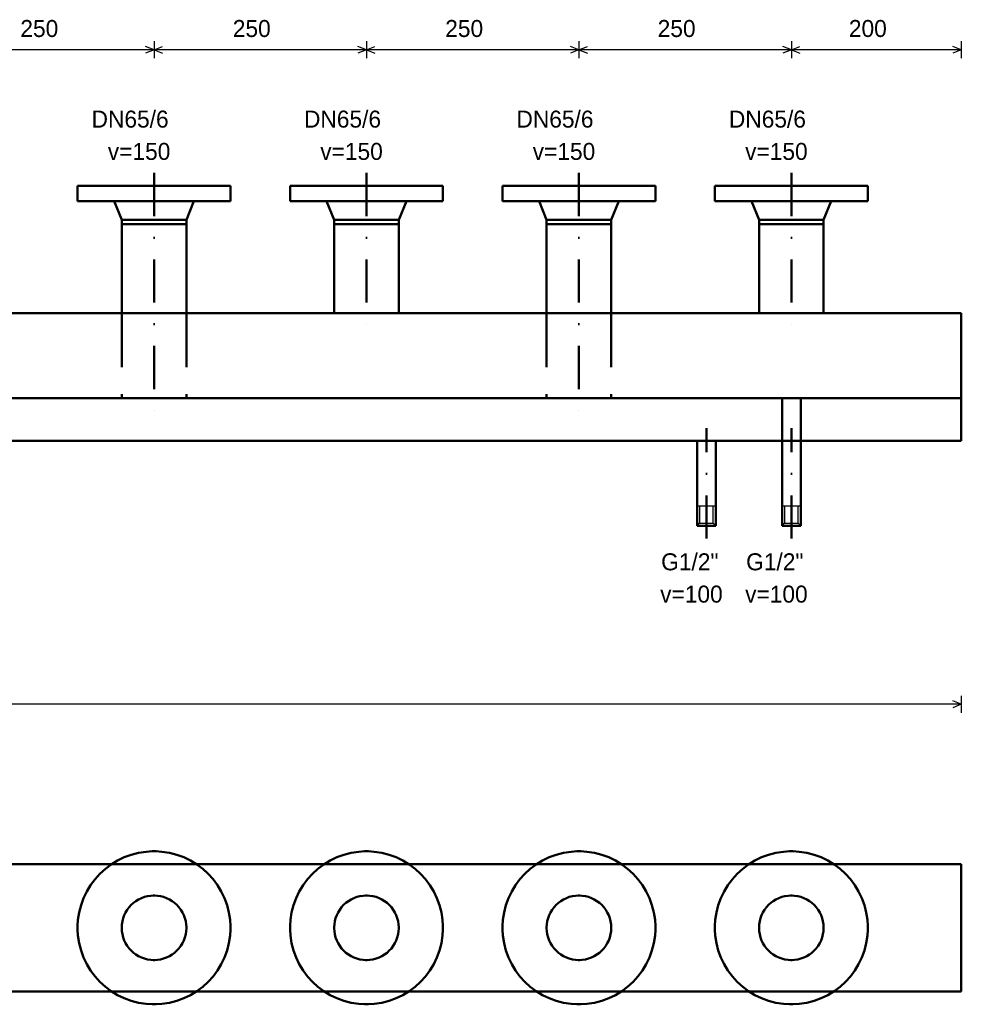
# Model space of a CAD drawing. Header units: millimetres. Extents: x -41881 to 54113, y -9946 to 101810.
# Tile 12 of 105: x -7623 to -6515, y -2624 to -1466. Entities that reach past the tile are written whole.
import ezdxf

# ---------------------------------------------------------------- set-up
doc = ezdxf.new("R2010")
doc.units = ezdxf.units.MM
doc.linetypes.add('DASHED2', pattern=[9.525, 6.35, -3.175])
doc.linetypes.add('ČERCHOVANÁX2', pattern=[50.8, 25.4, -12.7, 0, -12.7])
doc.layers.add('UT-kotle', color=1, linetype='Continuous', lineweight=50)
doc.styles.get("Standard").update_dxf_attribs({"font": 'ic-simplex.shx', "width": 0.8})

msp = doc.modelspace()

# ---------------------------------------------------------------- linework, layer by layer
at = {"color": 0}
for p, q in [((-7464.9, -1490.859), (-7464.9, -1510.859)), ((-7214.9, -1490.859), (-7214.9, -1510.859)), ((-6964.9, -1490.859), (-6964.9, -1510.859)), ((-6714.9, -1490.859), (-6714.9, -1510.859)), ((-6514.9, -1490.859), (-6514.9, -1510.859)), ((-7464.9, -1500.859), (-7714.9, -1500.859)), ((-7464.9, -1500.859), (-7474.9, -1496.859)), ((-7464.9, -1500.859), (-7474.9, -1504.859)), ((-7464.9, -1500.859), (-7454.9, -1496.859)), ((-7214.9, -1500.859), (-7464.9, -1500.859)), ((-7464.9, -1500.859), (-7454.9, -1504.859)), ((-7214.9, -1500.859), (-7224.9, -1496.859)), ((-7214.9, -1500.859), (-7224.9, -1504.859)), ((-7214.9, -1500.859), (-7204.9, -1496.859)), ((-6964.9, -1500.859), (-7214.9, -1500.859)), ((-7214.9, -1500.859), (-7204.9, -1504.859)), ((-6964.9, -1500.859), (-6974.9, -1496.859)), ((-6964.9, -1500.859), (-6974.9, -1504.859)), ((-6964.9, -1500.859), (-6954.9, -1496.859)), ((-6714.9, -1500.859), (-6964.9, -1500.859)), ((-6964.9, -1500.859), (-6954.9, -1504.859)), ((-6714.9, -1500.859), (-6724.9, -1496.859)), ((-6714.9, -1500.859), (-6724.9, -1504.859)), ((-6714.9, -1500.859), (-6704.899, -1496.859)), ((-6514.9, -1500.859), (-6714.9, -1500.859)), ((-6714.9, -1500.859), (-6704.899, -1504.859)), ((-6514.9, -1500.859), (-6524.9, -1496.859)), ((-6514.9, -1500.859), (-6524.9, -1504.859)), ((-6514.9, -2270.859), (-6524.9, -2266.859)), ((-6514.9, -2260.858), (-6514.9, -2280.857)), ((-6514.9, -2270.859), (-8764.9, -2270.859)), ((-6514.9, -2270.859), (-6524.9, -2274.86))]:
    msp.add_line(p, q, dxfattribs=at)
at = {"color": 254}
for p, q in [((-6803.899, -2037.856), (-6825.899, -2037.856)), ((-6822.899, -2037.856), (-6822.899, -2057.859)), ((-6806.899, -2057.859), (-6806.899, -2037.856)), ((-6703.899, -2037.856), (-6725.899, -2037.856)), ((-6722.899, -2037.856), (-6722.899, -2057.859)), ((-6706.899, -2057.859), (-6706.899, -2037.856)), ((-6825.899, -2060.858), (-6822.899, -2057.859)), ((-6822.899, -2057.859), (-6806.899, -2057.859)), ((-6803.899, -2060.858), (-6806.899, -2057.859)), ((-6725.899, -2060.858), (-6722.899, -2057.859)), ((-6722.899, -2057.859), (-6706.899, -2057.859)), ((-6703.899, -2060.858), (-6706.899, -2057.859))]:
    msp.add_line(p, q, dxfattribs=at)
at = {"layer": 'UT-kotle', "color": 2, "linetype": 'ČERCHOVANÁX2', "ltscale": 2}
for p, q in [((-7464.9, -1645.857), (-7464.9, -1925.856)), ((-7214.9, -1645.857), (-7214.9, -1825.858)), ((-6964.9, -1645.857), (-6964.9, -1925.856)), ((-6714.9, -1645.857), (-6714.9, -1825.858)), ((-6814.9, -2075.858), (-6814.9, -1945.859)), ((-6714.9, -2075.858), (-6714.9, -1945.859))]:
    msp.add_line(p, q, dxfattribs=at)
at = {"layer": 'UT-kotle'}
for p, q in [((-7374.9, -1660.857), (-7554.9, -1660.857)), ((-7554.9, -1660.857), (-7554.9, -1678.859)), ((-7374.9, -1678.859), (-7374.9, -1660.857)), ((-7124.9, -1660.857), (-7304.9, -1660.857)), ((-7304.9, -1660.857), (-7304.9, -1678.859)), ((-7124.9, -1678.859), (-7124.9, -1660.857)), ((-6874.9, -1660.857), (-7054.9, -1660.857)), ((-7054.9, -1660.857), (-7054.9, -1678.859)), ((-6874.9, -1678.859), (-6874.9, -1660.857)), ((-6624.9, -1660.857), (-6804.9, -1660.857)), ((-6804.9, -1660.857), (-6804.9, -1678.859)), ((-6624.9, -1678.859), (-6624.9, -1660.857)), ((-7554.9, -1678.859), (-7374.9, -1678.859)), ((-7511.8, -1678.859), (-7502.9, -1700.858)), ((-7418, -1678.859), (-7426.9, -1700.858)), ((-7304.9, -1678.859), (-7124.9, -1678.859)), ((-7261.8, -1678.859), (-7252.9, -1700.858)), ((-7168, -1678.859), (-7176.9, -1700.858)), ((-7054.9, -1678.859), (-6874.9, -1678.859)), ((-7011.8, -1678.859), (-7002.9, -1700.858)), ((-6918, -1678.859), (-6926.9, -1700.858)), ((-6804.9, -1678.859), (-6624.9, -1678.859)), ((-6761.8, -1678.859), (-6752.9, -1700.858)), ((-6668, -1678.859), (-6676.9, -1700.858)), ((-7426.9, -1700.858), (-7502.9, -1700.858)), ((-7502.9, -1700.858), (-7502.9, -1810.858)), ((-7426.9, -1700.858), (-7426.9, -1810.858)), ((-7176.9, -1700.858), (-7252.9, -1700.858)), ((-7252.9, -1700.858), (-7252.9, -1810.858)), ((-7176.9, -1700.858), (-7176.9, -1810.858)), ((-6926.9, -1700.858), (-7002.9, -1700.858)), ((-7002.9, -1700.858), (-7002.9, -1810.858)), ((-6926.9, -1700.858), (-6926.9, -1810.858)), ((-6676.9, -1700.858), (-6752.9, -1700.858)), ((-6752.9, -1700.858), (-6752.9, -1810.858)), ((-6676.9, -1700.858), (-6676.9, -1810.858)), ((-7426.9, -1705.857), (-7502.9, -1705.857)), ((-7176.9, -1705.857), (-7252.9, -1705.857)), ((-6926.9, -1705.857), (-7002.9, -1705.857)), ((-6676.9, -1705.857), (-6752.9, -1705.857)), ((-6514.9, -1810.858), (-8764.9, -1810.858)), ((-6514.9, -1960.859), (-6514.9, -1810.858)), ((-6514.9, -1910.856), (-8764.9, -1910.856)), ((-6725.899, -1960.859), (-6725.899, -1910.856)), ((-6703.899, -1960.859), (-6703.899, -1910.856)), ((-8764.9, -1960.859), (-6514.9, -1960.859)), ((-6803.899, -1960.859), (-6825.899, -1960.859)), ((-6825.899, -1960.859), (-6825.899, -2060.858)), ((-6825.899, -1960.859), (-6825.899, -2060.858)), ((-6803.899, -1960.859), (-6825.899, -1960.859)), ((-6803.899, -2060.858), (-6803.899, -1960.859)), ((-6803.899, -2060.858), (-6803.899, -1960.859)), ((-6703.899, -1960.859), (-6725.899, -1960.859)), ((-6725.899, -1960.859), (-6725.899, -2060.858)), ((-6725.899, -1960.859), (-6725.899, -2060.858)), ((-6703.899, -1960.859), (-6725.899, -1960.859)), ((-6703.899, -2060.858), (-6703.899, -1960.859)), ((-6703.899, -2060.858), (-6703.899, -1960.859)), ((-6825.899, -2060.858), (-6803.899, -2060.858)), ((-6825.899, -2060.858), (-6803.899, -2060.858)), ((-6725.899, -2060.858), (-6703.899, -2060.858)), ((-6725.899, -2060.858), (-6703.899, -2060.858)), ((-7467.2, -2443.818), (-7474.1, -2444.283)), ((-7464.9, -2443.818), (-7467.2, -2443.818)), ((-7462.6, -2443.818), (-7464.9, -2443.818)), ((-7455.7, -2444.283), (-7462.6, -2443.818)), ((-7217.2, -2443.818), (-7224.1, -2444.283)), ((-7214.9, -2443.818), (-7217.2, -2443.818)), ((-7212.6, -2443.818), (-7214.9, -2443.818)), ((-7205.7, -2444.283), (-7212.6, -2443.818)), ((-6967.2, -2443.818), (-6974.1, -2444.283)), ((-6964.9, -2443.818), (-6967.2, -2443.818)), ((-6962.6, -2443.818), (-6964.9, -2443.818)), ((-6955.7, -2444.283), (-6962.6, -2443.818)), ((-6717.2, -2443.818), (-6724.1, -2444.283)), ((-6714.9, -2443.818), (-6717.2, -2443.818)), ((-6712.6, -2443.818), (-6714.9, -2443.818)), ((-6705.7, -2444.283), (-6712.6, -2443.818)), ((-7507.8, -2454.68), (-7515.22, -2459.189)), ((-7499.93, -2450.89), (-7507.8, -2454.68)), ((-7491.66, -2447.864), (-7499.93, -2450.89)), ((-7483.04, -2445.646), (-7491.66, -2447.864)), ((-7474.1, -2444.283), (-7483.04, -2445.646)), ((-7446.76, -2445.646), (-7455.7, -2444.283)), ((-7438.13, -2447.864), (-7446.76, -2445.646)), ((-7429.87, -2450.89), (-7438.13, -2447.864)), ((-7422, -2454.68), (-7429.87, -2450.89)), ((-7414.58, -2459.189), (-7422, -2454.68)), ((-7257.8, -2454.68), (-7265.22, -2459.189)), ((-7249.93, -2450.89), (-7257.8, -2454.68)), ((-7241.66, -2447.864), (-7249.93, -2450.89)), ((-7233.04, -2445.646), (-7241.66, -2447.864)), ((-7224.1, -2444.283), (-7233.04, -2445.646)), ((-7196.76, -2445.646), (-7205.7, -2444.283)), ((-7188.13, -2447.864), (-7196.76, -2445.646)), ((-7179.87, -2450.89), (-7188.13, -2447.864)), ((-7172, -2454.68), (-7179.87, -2450.89)), ((-7164.58, -2459.189), (-7172, -2454.68)), ((-7007.8, -2454.68), (-7015.22, -2459.189)), ((-6999.93, -2450.89), (-7007.8, -2454.68)), ((-6991.66, -2447.864), (-6999.93, -2450.89)), ((-6983.04, -2445.646), (-6991.66, -2447.864)), ((-6974.1, -2444.283), (-6983.04, -2445.646)), ((-6946.76, -2445.646), (-6955.7, -2444.283)), ((-6938.13, -2447.864), (-6946.76, -2445.646)), ((-6929.87, -2450.89), (-6938.13, -2447.864)), ((-6922, -2454.68), (-6929.87, -2450.89)), ((-6914.58, -2459.189), (-6922, -2454.68)), ((-6757.8, -2454.68), (-6765.22, -2459.189)), ((-6749.93, -2450.89), (-6757.8, -2454.68)), ((-6741.66, -2447.864), (-6749.93, -2450.89)), ((-6733.04, -2445.646), (-6741.66, -2447.864)), ((-6724.1, -2444.283), (-6733.04, -2445.646)), ((-6696.76, -2445.646), (-6705.7, -2444.283)), ((-6688.13, -2447.864), (-6696.76, -2445.646)), ((-6679.87, -2450.89), (-6688.13, -2447.864)), ((-6672, -2454.68), (-6679.87, -2450.89)), ((-6664.58, -2459.189), (-6672, -2454.68)), ((-8764.9, -2458.818), (-6514.9, -2458.818)), ((-7522.15, -2464.369), (-7528.54, -2470.179)), ((-7515.22, -2459.189), (-7522.15, -2464.369)), ((-7407.65, -2464.369), (-7414.58, -2459.189)), ((-7401.26, -2470.179), (-7407.65, -2464.369)), ((-7272.15, -2464.369), (-7278.54, -2470.179)), ((-7265.22, -2459.189), (-7272.15, -2464.369)), ((-7157.65, -2464.369), (-7164.58, -2459.189)), ((-7151.26, -2470.179), (-7157.65, -2464.369)), ((-7022.15, -2464.369), (-7028.54, -2470.179)), ((-7015.22, -2459.189), (-7022.15, -2464.369)), ((-6907.65, -2464.369), (-6914.58, -2459.189)), ((-6901.26, -2470.179), (-6907.65, -2464.369)), ((-6772.15, -2464.369), (-6778.54, -2470.179)), ((-6765.22, -2459.189), (-6772.15, -2464.369)), ((-6657.65, -2464.369), (-6664.58, -2459.189)), ((-6651.26, -2470.179), (-6657.65, -2464.369)), ((-6514.9, -2458.818), (-6514.9, -2608.82)), ((-6514.9, -2608.82), (-6514.9, -2458.818)), ((-7534.35, -2476.57), (-7539.53, -2483.498)), ((-7528.54, -2470.179), (-7534.35, -2476.57)), ((-7395.45, -2476.57), (-7401.26, -2470.179)), ((-7390.27, -2483.498), (-7395.45, -2476.57)), ((-7284.35, -2476.57), (-7289.53, -2483.498)), ((-7278.54, -2470.179), (-7284.35, -2476.57)), ((-7145.45, -2476.57), (-7151.26, -2470.179)), ((-7140.27, -2483.498), (-7145.45, -2476.57)), ((-7034.35, -2476.57), (-7039.53, -2483.498)), ((-7028.54, -2470.179), (-7034.35, -2476.57)), ((-6895.45, -2476.57), (-6901.26, -2470.179)), ((-6890.27, -2483.498), (-6895.45, -2476.57)), ((-6784.35, -2476.57), (-6789.53, -2483.498)), ((-6778.54, -2470.179), (-6784.35, -2476.57)), ((-6645.45, -2476.57), (-6651.26, -2470.179)), ((-6640.27, -2483.498), (-6645.45, -2476.57)), ((-7539.53, -2483.498), (-7544.04, -2490.918)), ((-7385.76, -2490.918), (-7390.27, -2483.498)), ((-7289.53, -2483.498), (-7294.04, -2490.918)), ((-7135.76, -2490.918), (-7140.27, -2483.498)), ((-7039.53, -2483.498), (-7044.04, -2490.918)), ((-6885.76, -2490.918), (-6890.27, -2483.498)), ((-6789.53, -2483.498), (-6794.04, -2490.918)), ((-6635.76, -2490.918), (-6640.27, -2483.498)), ((-7547.83, -2498.786), (-7550.85, -2507.055)), ((-7544.04, -2490.918), (-7547.83, -2498.786)), ((-7483.01, -2500.405), (-7486.14, -2502.308)), ((-7479.69, -2498.805), (-7483.01, -2500.405)), ((-7476.2, -2497.526), (-7479.69, -2498.805)), ((-7472.56, -2496.59), (-7476.2, -2497.526)), ((-7468.78, -2496.014), (-7472.56, -2496.59)), ((-7465.87, -2495.819), (-7468.78, -2496.014)), ((-7464.9, -2495.819), (-7465.87, -2495.819)), ((-7463.93, -2495.819), (-7464.9, -2495.819)), ((-7461.02, -2496.014), (-7463.93, -2495.819)), ((-7457.24, -2496.59), (-7461.02, -2496.014)), ((-7453.6, -2497.526), (-7457.24, -2496.59)), ((-7450.11, -2498.805), (-7453.6, -2497.526)), ((-7446.78, -2500.405), (-7450.11, -2498.805)), ((-7443.65, -2502.308), (-7446.78, -2500.405)), ((-7381.97, -2498.786), (-7385.76, -2490.918)), ((-7378.95, -2507.055), (-7381.97, -2498.786)), ((-7297.83, -2498.786), (-7300.85, -2507.055)), ((-7294.04, -2490.918), (-7297.83, -2498.786)), ((-7233.01, -2500.405), (-7236.14, -2502.308)), ((-7229.69, -2498.805), (-7233.01, -2500.405)), ((-7226.2, -2497.526), (-7229.69, -2498.805)), ((-7222.56, -2496.59), (-7226.2, -2497.526)), ((-7218.78, -2496.014), (-7222.56, -2496.59)), ((-7215.87, -2495.819), (-7218.78, -2496.014)), ((-7214.9, -2495.819), (-7215.87, -2495.819)), ((-7213.93, -2495.819), (-7214.9, -2495.819)), ((-7211.02, -2496.014), (-7213.93, -2495.819)), ((-7207.24, -2496.59), (-7211.02, -2496.014)), ((-7203.6, -2497.526), (-7207.24, -2496.59)), ((-7200.11, -2498.805), (-7203.6, -2497.526)), ((-7196.78, -2500.405), (-7200.11, -2498.805)), ((-7193.65, -2502.308), (-7196.78, -2500.405)), ((-7131.97, -2498.786), (-7135.76, -2490.918)), ((-7128.95, -2507.055), (-7131.97, -2498.786)), ((-7047.83, -2498.786), (-7050.85, -2507.055)), ((-7044.04, -2490.918), (-7047.83, -2498.786)), ((-6983.01, -2500.405), (-6986.14, -2502.308)), ((-6979.69, -2498.805), (-6983.01, -2500.405)), ((-6976.2, -2497.526), (-6979.69, -2498.805)), ((-6972.56, -2496.59), (-6976.2, -2497.526)), ((-6968.78, -2496.014), (-6972.56, -2496.59)), ((-6965.87, -2495.819), (-6968.78, -2496.014)), ((-6964.9, -2495.819), (-6965.87, -2495.819)), ((-6963.93, -2495.819), (-6964.9, -2495.819)), ((-6961.02, -2496.014), (-6963.93, -2495.819)), ((-6957.24, -2496.59), (-6961.02, -2496.014)), ((-6953.6, -2497.526), (-6957.24, -2496.59)), ((-6950.11, -2498.805), (-6953.6, -2497.526)), ((-6946.78, -2500.405), (-6950.11, -2498.805)), ((-6943.65, -2502.308), (-6946.78, -2500.405)), ((-6881.97, -2498.786), (-6885.76, -2490.918)), ((-6878.95, -2507.055), (-6881.97, -2498.786)), ((-6797.83, -2498.786), (-6800.85, -2507.055)), ((-6794.04, -2490.918), (-6797.83, -2498.786)), ((-6733.01, -2500.405), (-6736.14, -2502.308)), ((-6729.69, -2498.805), (-6733.01, -2500.405)), ((-6726.2, -2497.526), (-6729.69, -2498.805)), ((-6722.56, -2496.59), (-6726.2, -2497.526)), ((-6718.78, -2496.014), (-6722.56, -2496.59)), ((-6715.87, -2495.819), (-6718.78, -2496.014)), ((-6714.9, -2495.819), (-6715.87, -2495.819)), ((-6713.93, -2495.819), (-6714.9, -2495.819)), ((-6711.02, -2496.014), (-6713.93, -2495.819)), ((-6707.24, -2496.59), (-6711.02, -2496.014)), ((-6703.6, -2497.526), (-6707.24, -2496.59)), ((-6700.11, -2498.805), (-6703.6, -2497.526)), ((-6696.78, -2500.405), (-6700.11, -2498.805)), ((-6693.65, -2502.308), (-6696.78, -2500.405)), ((-6631.97, -2498.786), (-6635.76, -2490.918)), ((-6628.95, -2507.055), (-6631.97, -2498.786)), ((-7550.85, -2507.055), (-7553.07, -2515.679)), ((-7496.41, -2512.571), (-7498.31, -2515.705)), ((-7494.22, -2509.646), (-7496.41, -2512.571)), ((-7491.77, -2506.947), (-7494.22, -2509.646)), ((-7489.07, -2504.495), (-7491.77, -2506.947)), ((-7486.14, -2502.308), (-7489.07, -2504.495)), ((-7440.73, -2504.495), (-7443.65, -2502.308)), ((-7438.03, -2506.947), (-7440.73, -2504.495)), ((-7435.58, -2509.646), (-7438.03, -2506.947)), ((-7433.39, -2512.571), (-7435.58, -2509.646)), ((-7431.48, -2515.705), (-7433.39, -2512.571)), ((-7376.73, -2515.679), (-7378.95, -2507.055)), ((-7300.85, -2507.055), (-7303.07, -2515.679)), ((-7246.41, -2512.571), (-7248.31, -2515.705)), ((-7244.22, -2509.646), (-7246.41, -2512.571)), ((-7241.77, -2506.947), (-7244.22, -2509.646)), ((-7239.07, -2504.495), (-7241.77, -2506.947)), ((-7236.14, -2502.308), (-7239.07, -2504.495)), ((-7190.73, -2504.495), (-7193.65, -2502.308)), ((-7188.03, -2506.947), (-7190.73, -2504.495)), ((-7185.58, -2509.646), (-7188.03, -2506.947)), ((-7183.39, -2512.571), (-7185.58, -2509.646)), ((-7181.48, -2515.705), (-7183.39, -2512.571)), ((-7126.73, -2515.679), (-7128.95, -2507.055)), ((-7050.85, -2507.055), (-7053.07, -2515.679)), ((-6996.41, -2512.571), (-6998.31, -2515.705)), ((-6994.22, -2509.646), (-6996.41, -2512.571)), ((-6991.77, -2506.947), (-6994.22, -2509.646)), ((-6989.07, -2504.495), (-6991.77, -2506.947)), ((-6986.14, -2502.308), (-6989.07, -2504.495)), ((-6940.73, -2504.495), (-6943.65, -2502.308)), ((-6938.03, -2506.947), (-6940.73, -2504.495)), ((-6935.58, -2509.646), (-6938.03, -2506.947)), ((-6933.39, -2512.571), (-6935.58, -2509.646)), ((-6931.48, -2515.705), (-6933.39, -2512.571)), ((-6876.73, -2515.679), (-6878.95, -2507.055)), ((-6800.85, -2507.055), (-6803.07, -2515.679)), ((-6746.41, -2512.571), (-6748.31, -2515.705)), ((-6744.22, -2509.646), (-6746.41, -2512.571)), ((-6741.77, -2506.947), (-6744.22, -2509.646)), ((-6739.07, -2504.495), (-6741.77, -2506.947)), ((-6736.14, -2502.308), (-6739.07, -2504.495)), ((-6690.73, -2504.495), (-6693.65, -2502.308)), ((-6688.03, -2506.947), (-6690.73, -2504.495)), ((-6685.58, -2509.646), (-6688.03, -2506.947)), ((-6683.39, -2512.571), (-6685.58, -2509.646)), ((-6681.48, -2515.705), (-6683.39, -2512.571)), ((-6626.73, -2515.679), (-6628.95, -2507.055)), ((-7554.43, -2524.616), (-7554.9, -2531.517)), ((-7553.07, -2515.679), (-7554.43, -2524.616)), ((-7501.19, -2522.518), (-7502.13, -2526.159)), ((-7499.91, -2519.026), (-7501.19, -2522.518)), ((-7498.31, -2515.705), (-7499.91, -2519.026)), ((-7429.89, -2519.026), (-7431.48, -2515.705)), ((-7428.61, -2522.518), (-7429.89, -2519.026)), ((-7427.67, -2526.159), (-7428.61, -2522.518)), ((-7375.36, -2524.616), (-7376.73, -2515.679)), ((-7374.9, -2531.517), (-7375.36, -2524.616)), ((-7304.44, -2524.616), (-7304.9, -2531.517)), ((-7303.07, -2515.679), (-7304.44, -2524.616)), ((-7251.19, -2522.518), (-7252.13, -2526.159)), ((-7249.91, -2519.026), (-7251.19, -2522.518)), ((-7248.31, -2515.705), (-7249.91, -2519.026)), ((-7179.89, -2519.026), (-7181.48, -2515.705)), ((-7178.61, -2522.518), (-7179.89, -2519.026)), ((-7177.67, -2526.159), (-7178.61, -2522.518)), ((-7125.37, -2524.616), (-7126.73, -2515.679)), ((-7124.9, -2531.517), (-7125.37, -2524.616)), ((-7054.43, -2524.616), (-7054.9, -2531.517)), ((-7053.07, -2515.679), (-7054.43, -2524.616)), ((-7001.19, -2522.518), (-7002.13, -2526.159)), ((-6999.91, -2519.026), (-7001.19, -2522.518)), ((-6998.31, -2515.705), (-6999.91, -2519.026)), ((-6929.89, -2519.026), (-6931.48, -2515.705)), ((-6928.61, -2522.518), (-6929.89, -2519.026)), ((-6927.67, -2526.159), (-6928.61, -2522.518)), ((-6875.36, -2524.616), (-6876.73, -2515.679)), ((-6874.9, -2531.517), (-6875.36, -2524.616)), ((-6804.44, -2524.616), (-6804.9, -2531.517)), ((-6803.07, -2515.679), (-6804.44, -2524.616)), ((-6751.19, -2522.518), (-6752.13, -2526.159)), ((-6749.91, -2519.026), (-6751.19, -2522.518)), ((-6748.31, -2515.705), (-6749.91, -2519.026)), ((-6679.89, -2519.026), (-6681.48, -2515.705)), ((-6678.61, -2522.518), (-6679.89, -2519.026)), ((-6677.67, -2526.159), (-6678.61, -2522.518)), ((-6625.37, -2524.616), (-6626.73, -2515.679)), ((-6624.9, -2531.517), (-6625.37, -2524.616)), ((-7554.9, -2531.517), (-7554.9, -2533.818)), ((-7554.9, -2533.818), (-7554.9, -2536.118)), ((-7554.9, -2536.118), (-7554.43, -2543.019)), ((-7502.7, -2529.932), (-7502.9, -2532.847)), ((-7502.9, -2532.847), (-7502.9, -2533.818)), ((-7502.9, -2533.818), (-7502.9, -2534.788)), ((-7502.9, -2534.788), (-7502.7, -2537.703)), ((-7502.13, -2526.159), (-7502.7, -2529.932)), ((-7427.1, -2529.932), (-7427.67, -2526.159)), ((-7426.9, -2532.847), (-7427.1, -2529.932)), ((-7427.1, -2537.703), (-7426.9, -2534.788)), ((-7426.9, -2533.818), (-7426.9, -2532.847)), ((-7426.9, -2534.788), (-7426.9, -2533.818)), ((-7375.36, -2543.019), (-7374.9, -2536.118)), ((-7374.9, -2533.818), (-7374.9, -2531.517)), ((-7374.9, -2536.118), (-7374.9, -2533.818)), ((-7304.9, -2531.517), (-7304.9, -2533.818)), ((-7304.9, -2533.818), (-7304.9, -2536.118)), ((-7304.9, -2536.118), (-7304.44, -2543.019)), ((-7252.7, -2529.932), (-7252.9, -2532.847)), ((-7252.9, -2532.847), (-7252.9, -2533.818)), ((-7252.9, -2533.818), (-7252.9, -2534.788)), ((-7252.9, -2534.788), (-7252.7, -2537.703)), ((-7252.13, -2526.159), (-7252.7, -2529.932)), ((-7177.1, -2529.932), (-7177.67, -2526.159)), ((-7176.9, -2532.847), (-7177.1, -2529.932)), ((-7177.1, -2537.703), (-7176.9, -2534.788)), ((-7176.9, -2533.818), (-7176.9, -2532.847)), ((-7176.9, -2534.788), (-7176.9, -2533.818)), ((-7125.37, -2543.019), (-7124.9, -2536.118)), ((-7124.9, -2533.818), (-7124.9, -2531.517)), ((-7124.9, -2536.118), (-7124.9, -2533.818)), ((-7054.9, -2531.517), (-7054.9, -2533.818)), ((-7054.9, -2533.818), (-7054.9, -2536.118)), ((-7054.9, -2536.118), (-7054.43, -2543.019)), ((-7002.7, -2529.932), (-7002.9, -2532.847)), ((-7002.9, -2532.847), (-7002.9, -2533.818)), ((-7002.9, -2533.818), (-7002.9, -2534.788)), ((-7002.9, -2534.788), (-7002.7, -2537.703)), ((-7002.13, -2526.159), (-7002.7, -2529.932)), ((-6927.1, -2529.932), (-6927.67, -2526.159)), ((-6926.9, -2532.847), (-6927.1, -2529.932)), ((-6927.1, -2537.703), (-6926.9, -2534.788)), ((-6926.9, -2533.818), (-6926.9, -2532.847)), ((-6926.9, -2534.788), (-6926.9, -2533.818)), ((-6875.36, -2543.019), (-6874.9, -2536.118)), ((-6874.9, -2533.818), (-6874.9, -2531.517)), ((-6874.9, -2536.118), (-6874.9, -2533.818)), ((-6804.9, -2531.517), (-6804.9, -2533.818)), ((-6804.9, -2533.818), (-6804.9, -2536.118)), ((-6804.9, -2536.118), (-6804.44, -2543.019)), ((-6752.7, -2529.932), (-6752.9, -2532.847)), ((-6752.9, -2532.847), (-6752.9, -2533.818)), ((-6752.9, -2533.818), (-6752.9, -2534.788)), ((-6752.9, -2534.788), (-6752.7, -2537.703)), ((-6752.13, -2526.159), (-6752.7, -2529.932)), ((-6677.1, -2529.932), (-6677.67, -2526.159)), ((-6676.9, -2532.847), (-6677.1, -2529.932)), ((-6677.1, -2537.703), (-6676.9, -2534.788)), ((-6676.9, -2533.818), (-6676.9, -2532.847)), ((-6676.9, -2534.788), (-6676.9, -2533.818)), ((-6625.37, -2543.019), (-6624.9, -2536.118)), ((-6624.9, -2533.818), (-6624.9, -2531.517)), ((-6624.9, -2536.118), (-6624.9, -2533.818)), ((-7554.43, -2543.019), (-7553.07, -2551.956)), ((-7502.7, -2537.703), (-7502.13, -2541.476)), ((-7502.13, -2541.476), (-7501.19, -2545.118)), ((-7501.19, -2545.118), (-7499.91, -2548.609)), ((-7429.89, -2548.609), (-7428.61, -2545.118)), ((-7428.61, -2545.118), (-7427.67, -2541.476)), ((-7427.67, -2541.476), (-7427.1, -2537.703)), ((-7376.73, -2551.956), (-7375.36, -2543.019)), ((-7304.44, -2543.019), (-7303.07, -2551.956)), ((-7252.7, -2537.703), (-7252.13, -2541.476)), ((-7252.13, -2541.476), (-7251.19, -2545.118)), ((-7251.19, -2545.118), (-7249.91, -2548.609)), ((-7179.89, -2548.609), (-7178.61, -2545.118)), ((-7178.61, -2545.118), (-7177.67, -2541.476)), ((-7177.67, -2541.476), (-7177.1, -2537.703)), ((-7126.73, -2551.956), (-7125.37, -2543.019)), ((-7054.43, -2543.019), (-7053.07, -2551.956)), ((-7002.7, -2537.703), (-7002.13, -2541.476)), ((-7002.13, -2541.476), (-7001.19, -2545.118)), ((-7001.19, -2545.118), (-6999.91, -2548.609)), ((-6929.89, -2548.609), (-6928.61, -2545.118)), ((-6928.61, -2545.118), (-6927.67, -2541.476)), ((-6927.67, -2541.476), (-6927.1, -2537.703)), ((-6876.73, -2551.956), (-6875.36, -2543.019)), ((-6804.44, -2543.019), (-6803.07, -2551.956)), ((-6752.7, -2537.703), (-6752.13, -2541.476)), ((-6752.13, -2541.476), (-6751.19, -2545.118)), ((-6751.19, -2545.118), (-6749.91, -2548.609)), ((-6679.89, -2548.609), (-6678.61, -2545.118)), ((-6678.61, -2545.118), (-6677.67, -2541.476)), ((-6677.67, -2541.476), (-6677.1, -2537.703)), ((-6626.73, -2551.956), (-6625.37, -2543.019)), ((-7553.07, -2551.956), (-7550.85, -2560.581)), ((-7499.91, -2548.609), (-7498.31, -2551.931)), ((-7498.31, -2551.931), (-7496.41, -2555.065)), ((-7496.41, -2555.065), (-7494.22, -2557.989)), ((-7494.22, -2557.989), (-7491.77, -2560.689)), ((-7438.03, -2560.689), (-7435.58, -2557.989)), ((-7435.58, -2557.989), (-7433.39, -2555.065)), ((-7433.39, -2555.065), (-7431.48, -2551.931)), ((-7431.48, -2551.931), (-7429.89, -2548.609)), ((-7378.95, -2560.581), (-7376.73, -2551.956)), ((-7303.07, -2551.956), (-7300.85, -2560.581)), ((-7249.91, -2548.609), (-7248.31, -2551.931)), ((-7248.31, -2551.931), (-7246.41, -2555.065)), ((-7246.41, -2555.065), (-7244.22, -2557.989)), ((-7244.22, -2557.989), (-7241.77, -2560.689)), ((-7188.03, -2560.689), (-7185.58, -2557.989)), ((-7185.58, -2557.989), (-7183.39, -2555.065)), ((-7183.39, -2555.065), (-7181.48, -2551.931)), ((-7181.48, -2551.931), (-7179.89, -2548.609)), ((-7128.95, -2560.581), (-7126.73, -2551.956)), ((-7053.07, -2551.956), (-7050.85, -2560.581)), ((-6999.91, -2548.609), (-6998.31, -2551.931)), ((-6998.31, -2551.931), (-6996.41, -2555.065)), ((-6996.41, -2555.065), (-6994.22, -2557.989)), ((-6994.22, -2557.989), (-6991.77, -2560.689)), ((-6938.03, -2560.689), (-6935.58, -2557.989)), ((-6935.58, -2557.989), (-6933.39, -2555.065)), ((-6933.39, -2555.065), (-6931.48, -2551.931)), ((-6931.48, -2551.931), (-6929.89, -2548.609)), ((-6878.95, -2560.581), (-6876.73, -2551.956)), ((-6803.07, -2551.956), (-6800.85, -2560.581)), ((-6749.91, -2548.609), (-6748.31, -2551.931)), ((-6748.31, -2551.931), (-6746.41, -2555.065)), ((-6746.41, -2555.065), (-6744.22, -2557.989)), ((-6744.22, -2557.989), (-6741.77, -2560.689)), ((-6688.03, -2560.689), (-6685.58, -2557.989)), ((-6685.58, -2557.989), (-6683.39, -2555.065)), ((-6683.39, -2555.065), (-6681.48, -2551.931)), ((-6681.48, -2551.931), (-6679.89, -2548.609)), ((-6628.95, -2560.581), (-6626.73, -2551.956)), ((-7550.85, -2560.581), (-7547.83, -2568.849)), ((-7547.83, -2568.849), (-7544.04, -2576.717)), ((-7491.77, -2560.689), (-7489.07, -2563.142)), ((-7489.07, -2563.142), (-7486.14, -2565.329)), ((-7486.14, -2565.329), (-7483.01, -2567.232)), ((-7483.01, -2567.232), (-7479.69, -2568.831)), ((-7479.69, -2568.831), (-7476.2, -2570.11)), ((-7476.2, -2570.11), (-7472.56, -2571.046)), ((-7472.56, -2571.046), (-7468.78, -2571.622)), ((-7461.02, -2571.622), (-7457.24, -2571.046)), ((-7457.24, -2571.046), (-7453.6, -2570.11)), ((-7453.6, -2570.11), (-7450.11, -2568.831)), ((-7450.11, -2568.831), (-7446.78, -2567.232)), ((-7446.78, -2567.232), (-7443.65, -2565.329)), ((-7443.65, -2565.329), (-7440.73, -2563.142)), ((-7440.73, -2563.142), (-7438.03, -2560.689)), ((-7385.76, -2576.717), (-7381.97, -2568.849)), ((-7381.97, -2568.849), (-7378.95, -2560.581)), ((-7300.85, -2560.581), (-7297.83, -2568.849)), ((-7297.83, -2568.849), (-7294.04, -2576.717)), ((-7241.77, -2560.689), (-7239.07, -2563.142)), ((-7239.07, -2563.142), (-7236.14, -2565.329)), ((-7236.14, -2565.329), (-7233.01, -2567.232)), ((-7233.01, -2567.232), (-7229.69, -2568.831)), ((-7229.69, -2568.831), (-7226.2, -2570.11)), ((-7226.2, -2570.11), (-7222.56, -2571.046)), ((-7222.56, -2571.046), (-7218.78, -2571.622)), ((-7211.02, -2571.622), (-7207.24, -2571.046)), ((-7207.24, -2571.046), (-7203.6, -2570.11)), ((-7203.6, -2570.11), (-7200.11, -2568.831)), ((-7200.11, -2568.831), (-7196.78, -2567.232)), ((-7196.78, -2567.232), (-7193.65, -2565.329)), ((-7193.65, -2565.329), (-7190.73, -2563.142)), ((-7190.73, -2563.142), (-7188.03, -2560.689)), ((-7135.76, -2576.717), (-7131.97, -2568.849)), ((-7131.97, -2568.849), (-7128.95, -2560.581)), ((-7050.85, -2560.581), (-7047.83, -2568.849)), ((-7047.83, -2568.849), (-7044.04, -2576.717)), ((-6991.77, -2560.689), (-6989.07, -2563.142)), ((-6989.07, -2563.142), (-6986.14, -2565.329)), ((-6986.14, -2565.329), (-6983.01, -2567.232)), ((-6983.01, -2567.232), (-6979.69, -2568.831)), ((-6979.69, -2568.831), (-6976.2, -2570.11)), ((-6976.2, -2570.11), (-6972.56, -2571.046)), ((-6972.56, -2571.046), (-6968.78, -2571.622)), ((-6961.02, -2571.622), (-6957.24, -2571.046)), ((-6957.24, -2571.046), (-6953.6, -2570.11)), ((-6953.6, -2570.11), (-6950.11, -2568.831)), ((-6950.11, -2568.831), (-6946.78, -2567.232)), ((-6946.78, -2567.232), (-6943.65, -2565.329)), ((-6943.65, -2565.329), (-6940.73, -2563.142)), ((-6940.73, -2563.142), (-6938.03, -2560.689)), ((-6885.76, -2576.717), (-6881.97, -2568.849)), ((-6881.97, -2568.849), (-6878.95, -2560.581)), ((-6800.85, -2560.581), (-6797.83, -2568.849)), ((-6797.83, -2568.849), (-6794.04, -2576.717)), ((-6741.77, -2560.689), (-6739.07, -2563.142)), ((-6739.07, -2563.142), (-6736.14, -2565.329)), ((-6736.14, -2565.329), (-6733.01, -2567.232)), ((-6733.01, -2567.232), (-6729.69, -2568.831)), ((-6729.69, -2568.831), (-6726.2, -2570.11)), ((-6726.2, -2570.11), (-6722.56, -2571.046)), ((-6722.56, -2571.046), (-6718.78, -2571.622)), ((-6711.02, -2571.622), (-6707.24, -2571.046)), ((-6707.24, -2571.046), (-6703.6, -2570.11)), ((-6703.6, -2570.11), (-6700.11, -2568.831)), ((-6700.11, -2568.831), (-6696.78, -2567.232)), ((-6696.78, -2567.232), (-6693.65, -2565.329)), ((-6693.65, -2565.329), (-6690.73, -2563.142)), ((-6690.73, -2563.142), (-6688.03, -2560.689)), ((-6635.76, -2576.717), (-6631.97, -2568.849)), ((-6631.97, -2568.849), (-6628.95, -2560.581)), ((-7544.04, -2576.717), (-7539.53, -2584.137)), ((-7468.78, -2571.622), (-7465.87, -2571.819)), ((-7465.87, -2571.819), (-7464.9, -2571.819)), ((-7464.9, -2571.819), (-7463.93, -2571.819)), ((-7463.93, -2571.819), (-7461.02, -2571.622)), ((-7390.27, -2584.137), (-7385.76, -2576.717)), ((-7294.04, -2576.717), (-7289.53, -2584.137)), ((-7218.78, -2571.622), (-7215.87, -2571.819)), ((-7215.87, -2571.819), (-7214.9, -2571.819)), ((-7214.9, -2571.819), (-7213.93, -2571.819)), ((-7213.93, -2571.819), (-7211.02, -2571.622)), ((-7140.27, -2584.137), (-7135.76, -2576.717)), ((-7044.04, -2576.717), (-7039.53, -2584.137)), ((-6968.78, -2571.622), (-6965.87, -2571.819)), ((-6965.87, -2571.819), (-6964.9, -2571.819)), ((-6964.9, -2571.819), (-6963.93, -2571.819)), ((-6963.93, -2571.819), (-6961.02, -2571.622)), ((-6890.27, -2584.137), (-6885.76, -2576.717)), ((-6794.04, -2576.717), (-6789.53, -2584.137)), ((-6718.78, -2571.622), (-6715.87, -2571.819)), ((-6715.87, -2571.819), (-6714.9, -2571.819)), ((-6714.9, -2571.819), (-6713.93, -2571.819)), ((-6713.93, -2571.819), (-6711.02, -2571.622)), ((-6640.27, -2584.137), (-6635.76, -2576.717)), ((-7539.53, -2584.137), (-7534.35, -2591.066)), ((-7534.35, -2591.066), (-7528.54, -2597.458)), ((-7401.26, -2597.458), (-7395.45, -2591.066)), ((-7395.45, -2591.066), (-7390.27, -2584.137)), ((-7289.53, -2584.137), (-7284.35, -2591.066)), ((-7284.35, -2591.066), (-7278.54, -2597.458)), ((-7151.26, -2597.458), (-7145.45, -2591.066)), ((-7145.45, -2591.066), (-7140.27, -2584.137)), ((-7039.53, -2584.137), (-7034.35, -2591.066)), ((-7034.35, -2591.066), (-7028.54, -2597.458)), ((-6901.26, -2597.458), (-6895.45, -2591.066)), ((-6895.45, -2591.066), (-6890.27, -2584.137)), ((-6789.53, -2584.137), (-6784.35, -2591.066)), ((-6784.35, -2591.066), (-6778.54, -2597.458)), ((-6651.26, -2597.458), (-6645.45, -2591.066)), ((-6645.45, -2591.066), (-6640.27, -2584.137)), ((-7528.54, -2597.458), (-7522.15, -2603.268)), ((-7522.15, -2603.268), (-7515.22, -2608.447)), ((-7414.58, -2608.447), (-7407.65, -2603.268)), ((-7407.65, -2603.268), (-7401.26, -2597.458)), ((-7278.54, -2597.458), (-7272.15, -2603.268)), ((-7272.15, -2603.268), (-7265.22, -2608.447)), ((-7164.58, -2608.447), (-7157.65, -2603.268)), ((-7157.65, -2603.268), (-7151.26, -2597.458)), ((-7028.54, -2597.458), (-7022.15, -2603.268)), ((-7022.15, -2603.268), (-7015.22, -2608.447)), ((-6914.58, -2608.447), (-6907.65, -2603.268)), ((-6907.65, -2603.268), (-6901.26, -2597.458)), ((-6778.54, -2597.458), (-6772.15, -2603.268)), ((-6772.15, -2603.268), (-6765.22, -2608.447)), ((-6664.58, -2608.447), (-6657.65, -2603.268)), ((-6657.65, -2603.268), (-6651.26, -2597.458)), ((-6514.9, -2608.82), (-8764.9, -2608.82)), ((-7515.22, -2608.447), (-7507.8, -2612.956)), ((-7507.8, -2612.956), (-7499.93, -2616.746)), ((-7499.93, -2616.746), (-7491.66, -2619.772)), ((-7438.13, -2619.772), (-7429.87, -2616.746)), ((-7429.87, -2616.746), (-7422, -2612.956)), ((-7422, -2612.956), (-7414.58, -2608.447)), ((-7265.22, -2608.447), (-7257.8, -2612.956)), ((-7257.8, -2612.956), (-7249.93, -2616.746)), ((-7249.93, -2616.746), (-7241.66, -2619.772)), ((-7188.13, -2619.772), (-7179.87, -2616.746)), ((-7179.87, -2616.746), (-7172, -2612.956)), ((-7172, -2612.956), (-7164.58, -2608.447)), ((-7015.22, -2608.447), (-7007.8, -2612.956)), ((-7007.8, -2612.956), (-6999.93, -2616.746)), ((-6999.93, -2616.746), (-6991.66, -2619.772)), ((-6938.13, -2619.772), (-6929.87, -2616.746)), ((-6929.87, -2616.746), (-6922, -2612.956)), ((-6922, -2612.956), (-6914.58, -2608.447)), ((-6765.22, -2608.447), (-6757.8, -2612.956)), ((-6757.8, -2612.956), (-6749.93, -2616.746)), ((-6749.93, -2616.746), (-6741.66, -2619.772)), ((-6688.13, -2619.772), (-6679.87, -2616.746)), ((-6679.87, -2616.746), (-6672, -2612.956)), ((-6672, -2612.956), (-6664.58, -2608.447)), ((-7491.66, -2619.772), (-7483.04, -2621.991)), ((-7483.04, -2621.991), (-7474.1, -2623.354)), ((-7474.1, -2623.354), (-7467.2, -2623.82)), ((-7467.2, -2623.82), (-7464.9, -2623.82)), ((-7464.9, -2623.82), (-7462.6, -2623.82)), ((-7462.6, -2623.82), (-7455.7, -2623.354)), ((-7455.7, -2623.354), (-7446.76, -2621.991)), ((-7446.76, -2621.991), (-7438.13, -2619.772)), ((-7241.66, -2619.772), (-7233.04, -2621.991)), ((-7233.04, -2621.991), (-7224.1, -2623.354)), ((-7224.1, -2623.354), (-7217.2, -2623.82)), ((-7217.2, -2623.82), (-7214.9, -2623.82)), ((-7214.9, -2623.82), (-7212.6, -2623.82)), ((-7212.6, -2623.82), (-7205.7, -2623.354)), ((-7205.7, -2623.354), (-7196.76, -2621.991)), ((-7196.76, -2621.991), (-7188.13, -2619.772)), ((-6991.66, -2619.772), (-6983.04, -2621.991)), ((-6983.04, -2621.991), (-6974.1, -2623.354)), ((-6974.1, -2623.354), (-6967.2, -2623.82)), ((-6967.2, -2623.82), (-6964.9, -2623.82)), ((-6964.9, -2623.82), (-6962.6, -2623.82)), ((-6962.6, -2623.82), (-6955.7, -2623.354)), ((-6955.7, -2623.354), (-6946.76, -2621.991)), ((-6946.76, -2621.991), (-6938.13, -2619.772)), ((-6741.66, -2619.772), (-6733.04, -2621.991)), ((-6733.04, -2621.991), (-6724.1, -2623.354)), ((-6724.1, -2623.354), (-6717.2, -2623.82)), ((-6717.2, -2623.82), (-6714.9, -2623.82)), ((-6714.9, -2623.82), (-6712.6, -2623.82)), ((-6712.6, -2623.82), (-6705.7, -2623.354)), ((-6705.7, -2623.354), (-6696.76, -2621.991)), ((-6696.76, -2621.991), (-6688.13, -2619.772))]:
    msp.add_line(p, q, dxfattribs=at)
at = {"layer": 'UT-kotle', "color": 2, "linetype": 'DASHED2', "ltscale": 10}
for p, q in [((-7502.9, -1810.858), (-7502.9, -1910.856)), ((-7426.9, -1810.858), (-7426.9, -1910.856)), ((-7002.9, -1810.858), (-7002.9, -1910.856)), ((-6926.9, -1810.858), (-6926.9, -1910.856))]:
    msp.add_line(p, q, dxfattribs=at)

# ---------------------------------------------------------------- texts
at = {"color": 0}
for s, p in [('250', (-7622.229, -1485.859)), ('250', (-7622.229, -1485.859)), ('250', (-7372.229, -1485.859)), ('250', (-7372.229, -1485.859)), ('250', (-7122.229, -1485.859)), ('250', (-7122.229, -1485.859)), ('250', (-6872.229, -1485.859)), ('250', (-6872.229, -1485.859)), ('200', (-6647.226, -1485.859)), ('200', (-6647.226, -1485.859)), ('DN65/6', (-7538.431, -1592.459)), ('DN65/6', (-7288.431, -1592.459)), ('DN65/6', (-7038.431, -1592.459)), ('DN65/6', (-6788.431, -1592.459)), ('v=150', (-7519.319, -1630.459)), ('v=150', (-7269.319, -1630.459)), ('v=150', (-7019.319, -1630.459)), ('v=150', (-6769.319, -1630.459)), ('G1/2"', (-6868.128, -2113.259)), ('G1/2"', (-6768.128, -2113.259)), ('v=100', (-6869.315, -2151.257)), ('v=100', (-6769.315, -2151.257))]:
    msp.add_text(s, height=20, dxfattribs=at).set_placement(p)

doc.saveas('drawing.dxf')
